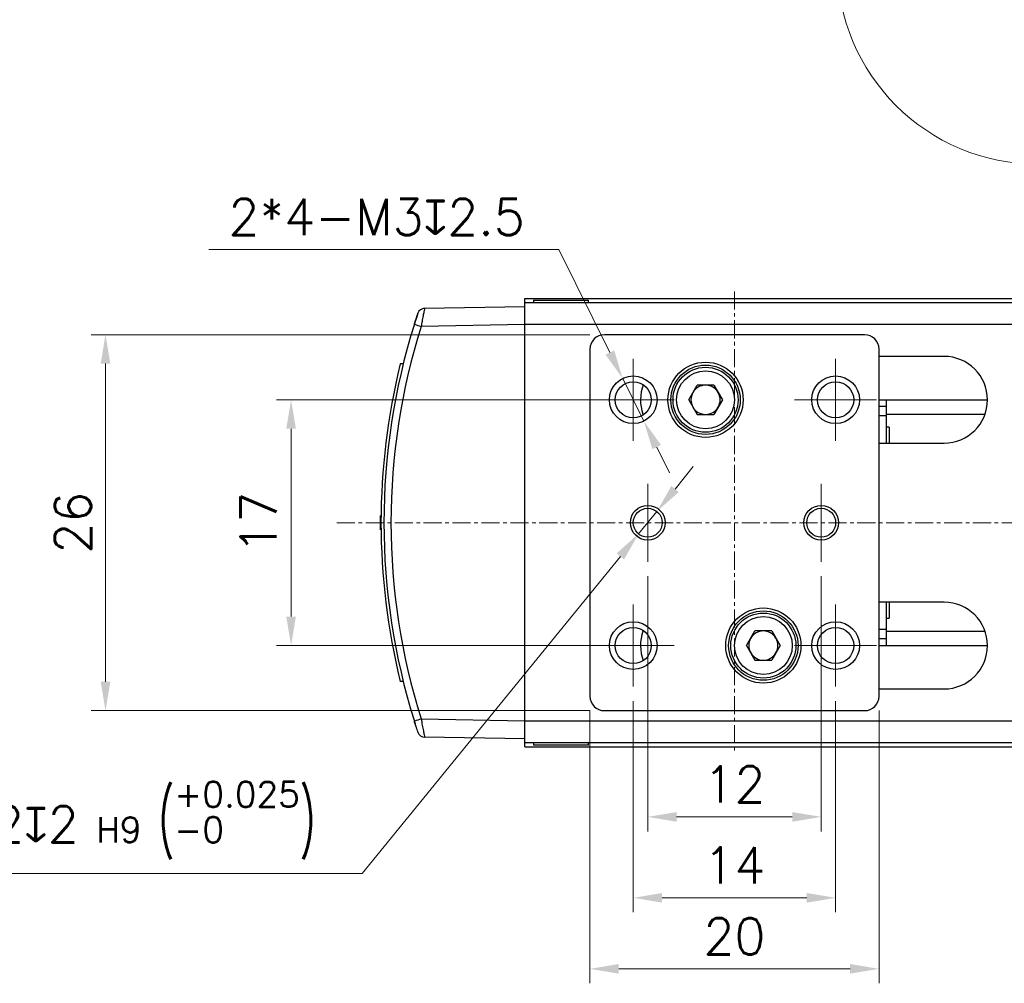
# Model space of a CAD drawing. Header units: inches. Extents: x 0 to 5655, y -2263 to 1330.
# Tile 134 of 231: x 3262 to 3330, y 152 to 219. Entities that reach past the tile are written whole.
import ezdxf

# ---------------------------------------------------------------- set-up
doc = ezdxf.new("R2010")
doc.units = ezdxf.units.IN
doc.header["$MEASUREMENT"] = 0
for name, pattern in [('AM_ISO08W050x2', [9, 6, -0.75, 1.5, -0.75]), ('CENTER', [2, 1.25, -0.25, 0.25, -0.25]), ('SLD-實線', [0])]:
    doc.linetypes.add(name, pattern=pattern)
for name, color, linetype, lineweight in [('AM_5', 3, 'Continuous', 15), ('AM_7', 4, 'CENTER', 15), ('AM_8', 1, 'Continuous', 15)]:
    doc.layers.add(name, color=color, linetype=linetype, lineweight=lineweight)
doc.styles.add('尺寸標註', font='romans.shx', dxfattribs={"bigfont": 'CHINESET.SHX'})
doc.dimstyles.new('複本 CNS2-1$0', dxfattribs={"dimtxt": 2.5, "dimasz": 2, "dimexe": 1, "dimexo": 1, "dimgap": 1, "dimtad": 1, "dimtoh": 1, "dimdsep": 46, "dimtxsty": '尺寸標註', "dimcen": 0, "dimclrd": 2, "dimclre": 2, "dimclrt": 3, "dimadec": 0, "dimazin": 2, "dimtp": 0.1, "dimtm": 0.1, "dimtfac": 0.71, "dimtmove": 0, "dimatfit": 0, "dimfxl": 0, "dimlwd": 13, "dimlwe": 13, "dimarcsym": 0})
doc.dimstyles.new('複本 CNS2-1$3', dxfattribs={"dimtxt": 2.5, "dimasz": 2, "dimexe": 1, "dimexo": 1, "dimgap": 1, "dimtad": 1, "dimtoh": 1, "dimdsep": 46, "dimtxsty": '尺寸標註', "dimcen": 0, "dimclrd": 2, "dimclre": 2, "dimclrt": 3, "dimadec": 0, "dimazin": 2, "dimtp": 0.1, "dimtm": 0.1, "dimtfac": 0.71, "dimtmove": 0, "dimatfit": 0, "dimfxl": 0, "dimlwd": 13, "dimlwe": 13, "dimarcsym": 0})

# ---------------------------------------------------------------- blocks, each defined once
blk = doc.blocks.new('*D609')
at = {"layer": 'AM_5', "color": 2, "lineweight": 13}
for p, q in [((3303.058, 192.226), (3279.388, 192.226)), ((3280.388, 190.226), (3280.388, 177.226)), ((3303.058, 175.226), (3279.388, 175.226))]:
    blk.add_line(p, q, dxfattribs=at)
at = {"layer": 'AM_5', "color": 2}
for points in [[(3280.054, 190.226), (3280.721, 190.226), (3280.388, 192.226)], [(3280.054, 177.226), (3280.721, 177.226), (3280.388, 175.226)]]:
    blk.add_solid(points, dxfattribs=at)
at = {"layer": 'Defpoints', "color": 0}
for p in [(3304.058, 192.226), (3280.388, 175.226), (3304.058, 175.226)]:
    blk.add_point(p, dxfattribs=at)
at = {"layer": 'AM_5', "color": 3, "insert": (3278.138, 183.726), "char_height": 2.5, "attachment_point": 5, "rotation": 90, "style": '尺寸標註'}
blk.add_mtext('17', dxfattribs=at)
blk = doc.blocks.new('*D555')
at = {"layer": 'AM_5', "color": 2, "lineweight": 13}
for p, q in [((3301.058, 196.726), (3266.55, 196.726)), ((3267.55, 172.726), (3267.55, 194.726)), ((3301.058, 170.726), (3266.55, 170.726))]:
    blk.add_line(p, q, dxfattribs=at)
at = {"layer": 'AM_5', "color": 2}
for points in [[(3267.217, 194.726), (3267.883, 194.726), (3267.55, 196.726)], [(3267.217, 172.726), (3267.883, 172.726), (3267.55, 170.726)]]:
    blk.add_solid(points, dxfattribs=at)
at = {"layer": 'Defpoints', "color": 0}
for p in [(3267.55, 196.726), (3302.058, 196.726), (3302.058, 170.726)]:
    blk.add_point(p, dxfattribs=at)
at = {"layer": 'AM_5', "color": 3, "insert": (3265.3, 183.726), "char_height": 2.5, "attachment_point": 5, "rotation": 90, "style": '尺寸標註'}
blk.add_mtext('26', dxfattribs=at)
blk = doc.blocks.new('*D556')
at = {"layer": 'AM_5', "color": 2, "lineweight": 13}
for p, q in [((3298.907, 202.622), (3274.693, 202.622)), ((3302.438, 195.496), (3298.907, 202.622)), ((3304.791, 190.747), (3303.326, 193.704)), ((3305.679, 188.955), (3306.567, 187.163))]:
    blk.add_line(p, q, dxfattribs=at)
at = {"layer": 'AM_5', "color": 2}
for points in [[(3302.737, 195.644), (3302.139, 195.348), (3303.326, 193.704)], [(3305.978, 189.103), (3305.38, 188.807), (3304.791, 190.747)]]:
    blk.add_solid(points, dxfattribs=at)
at = {"layer": 'Defpoints', "color": 0}
for p in [(3303.326, 193.704), (3304.791, 190.747)]:
    blk.add_point(p, dxfattribs=at)
at = {"layer": 'AM_5', "color": 3, "insert": (3286.3, 204.872), "char_height": 2.5, "attachment_point": 5, "style": '尺寸標註'}
blk.add_mtext('2*4-M3{\\Famgdt;x}2.5', dxfattribs=at)
blk = doc.blocks.new('*D557')
at = {"layer": 'AM_5', "color": 2, "lineweight": 13}
for p, q in [((3306.952, 186.053), (3308.214, 187.604)), ((3305.69, 184.501), (3304.427, 182.95)), ((3303.165, 181.398), (3285.315, 159.461)), ((3285.315, 159.461), (3246.577, 159.461))]:
    blk.add_line(p, q, dxfattribs=at)
at = {"layer": 'AM_5', "color": 2}
for points in [[(3306.693, 186.263), (3307.21, 185.842), (3305.69, 184.501)], [(3302.907, 181.609), (3303.424, 181.188), (3304.427, 182.95)]]:
    blk.add_solid(points, dxfattribs=at)
at = {"layer": 'Defpoints', "color": 0}
for p in [(3305.69, 184.501), (3304.427, 182.95)]:
    blk.add_point(p, dxfattribs=at)
at = {"layer": 'AM_5', "color": 3, "insert": (3265.446, 163.128), "char_height": 2.5, "attachment_point": 5, "style": '尺寸標註'}
blk.add_mtext('2*2-∅2{\\Famgdt;x}2{}{\\H0.7x;\\C3; H9 {\\H2x;\\W0.5;(}\\S+0.025^ -0;{\\H2x;\\W0.5;)}}', dxfattribs=at)
blk = doc.blocks.new('*D558')
at = {"layer": 'AM_5', "color": 2, "lineweight": 13}
for p, q in [((3305.058, 180.028), (3305.058, 162.376)), ((3317.058, 180.028), (3317.058, 162.376)), ((3307.058, 163.376), (3315.058, 163.376))]:
    blk.add_line(p, q, dxfattribs=at)
at = {"layer": 'AM_5', "color": 2}
for points in [[(3307.058, 163.71), (3307.058, 163.043), (3305.058, 163.376)], [(3315.058, 163.71), (3315.058, 163.043), (3317.058, 163.376)]]:
    blk.add_solid(points, dxfattribs=at)
at = {"layer": 'Defpoints', "color": 0}
for p in [(3305.058, 181.028), (3317.058, 181.028), (3317.058, 163.376)]:
    blk.add_point(p, dxfattribs=at)
at = {"layer": 'AM_5', "color": 3, "insert": (3311.058, 165.626), "char_height": 2.5, "attachment_point": 5, "style": '尺寸標註'}
blk.add_mtext('12', dxfattribs=at)
blk = doc.blocks.new('*D559')
at = {"layer": 'AM_5', "color": 2, "lineweight": 13}
for p, q in [((3304.058, 171.388), (3304.058, 156.778)), ((3318.058, 171.388), (3318.058, 156.778)), ((3306.058, 157.778), (3316.058, 157.778))]:
    blk.add_line(p, q, dxfattribs=at)
at = {"layer": 'AM_5', "color": 2}
for points in [[(3306.058, 158.111), (3306.058, 157.444), (3304.058, 157.778)], [(3316.058, 158.111), (3316.058, 157.444), (3318.058, 157.778)]]:
    blk.add_solid(points, dxfattribs=at)
at = {"layer": 'Defpoints', "color": 0}
for p in [(3304.058, 172.388), (3318.058, 172.388), (3318.058, 157.778)]:
    blk.add_point(p, dxfattribs=at)
at = {"layer": 'AM_5', "color": 3, "insert": (3311.058, 160.028), "char_height": 2.5, "attachment_point": 5, "style": '尺寸標註'}
blk.add_mtext('14', dxfattribs=at)
blk = doc.blocks.new('*D563')
at = {"layer": 'AM_5', "color": 2, "lineweight": 13}
for p, q in [((3301.058, 170.726), (3301.058, 151.865)), ((3321.058, 170.726), (3321.058, 151.865)), ((3303.058, 152.865), (3319.058, 152.865))]:
    blk.add_line(p, q, dxfattribs=at)
at = {"layer": 'AM_5', "color": 2}
for points in [[(3303.058, 153.199), (3303.058, 152.532), (3301.058, 152.865)], [(3319.058, 153.199), (3319.058, 152.532), (3321.058, 152.865)]]:
    blk.add_solid(points, dxfattribs=at)
at = {"layer": 'Defpoints', "color": 0}
for p in [(3301.058, 171.726), (3321.058, 171.726), (3321.058, 152.865)]:
    blk.add_point(p, dxfattribs=at)
at = {"layer": 'AM_5', "color": 3, "insert": (3311.058, 155.115), "char_height": 2.5, "attachment_point": 5, "style": '尺寸標註'}
blk.add_mtext('20', dxfattribs=at)

msp = doc.modelspace()

# ---------------------------------------------------------------- linework, layer by layer
at = {"color": 7, "linetype": 'SLD-實線', "lineweight": 25}
for p, q in [((3296.558, 199.226), (3368.558, 199.226)), ((3296.558, 198.926), (3296.558, 199.226)), ((3296.558, 197.426), (3296.558, 198.926)), ((3368.558, 198.926), (3296.558, 198.926)), ((3297.158, 199.126), (3297.158, 198.926)), ((3297.158, 199.126), (3300.958, 199.126)), ((3300.958, 198.926), (3300.958, 199.126)), ((3289.628, 198.555), (3296.558, 198.676)), ((3296.558, 197.426), (3289.384, 197.3)), ((3296.558, 170.026), (3296.558, 197.426)), ((3368.558, 197.426), (3296.558, 197.426)), ((3320.058, 196.726), (3302.058, 196.726)), ((3301.058, 195.726), (3301.058, 171.726)), ((3321.058, 171.726), (3321.058, 195.726)), ((3325.558, 195.226), (3321.058, 195.226)), ((3287.937, 194.693), (3287.936, 194.693)), ((3288.146, 194.706), (3287.939, 194.702)), ((3287.74, 192.911), (3287.74, 192.911)), ((3307.892, 192.226), (3308.475, 193.236)), ((3309.642, 193.236), (3308.475, 193.236)), ((3309.642, 193.236), (3310.225, 192.226)), ((3307.892, 192.226), (3308.475, 191.216)), ((3310.225, 192.226), (3309.642, 191.216)), ((3321.058, 192.226), (3328.558, 192.226)), ((3321.558, 192.226), (3321.558, 191.755)), ((3321.558, 191.755), (3321.558, 191.119)), ((3308.475, 191.216), (3309.642, 191.216)), ((3321.558, 191.119), (3321.558, 189.226)), ((3321.758, 190.326), (3321.558, 190.326)), ((3321.758, 190.325), (3321.758, 189.226)), ((3321.058, 189.226), (3325.558, 189.226)), ((3286.611, 184.186), (3286.608, 184.186)), ((3325.558, 178.226), (3321.058, 178.226)), ((3321.558, 178.226), (3321.558, 176.332)), ((3321.758, 178.226), (3321.758, 177.126)), ((3287.01, 177.66), (3287.01, 177.66)), ((3321.558, 177.126), (3321.758, 177.126)), ((3311.892, 175.226), (3312.475, 176.236)), ((3313.642, 176.236), (3312.475, 176.236)), ((3313.642, 176.236), (3314.225, 175.226)), ((3321.558, 176.332), (3321.558, 175.696)), ((3311.892, 175.226), (3312.475, 174.216)), ((3314.225, 175.226), (3313.642, 174.216)), ((3321.058, 175.226), (3328.558, 175.226)), ((3321.558, 175.696), (3321.558, 175.226)), ((3312.475, 174.216), (3313.642, 174.216)), ((3288.146, 172.745), (3287.939, 172.749)), ((3321.058, 172.226), (3325.558, 172.226)), ((3302.058, 170.726), (3320.058, 170.726)), ((3288.969, 169.831), (3288.969, 169.832)), ((3289.384, 170.151), (3296.558, 170.025)), ((3296.558, 170.026), (3368.558, 170.026)), ((3296.558, 168.526), (3296.558, 170.026)), ((3296.558, 168.776), (3289.628, 168.896)), ((3296.558, 168.526), (3368.558, 168.526)), ((3296.558, 168.226), (3296.558, 168.526)), ((3297.158, 168.526), (3297.158, 168.326)), ((3297.259, 168.326), (3297.158, 168.326)), ((3300.958, 168.326), (3297.259, 168.326)), ((3300.958, 168.326), (3300.958, 168.526)), ((3296.558, 168.226), (3368.558, 168.226))]:
    msp.add_line(p, q, dxfattribs=at)
at = {"color": 8, "linetype": 'SLD-實線', "lineweight": 25}
for p, q in [((3321.558, 191.755), (3321.058, 191.755)), ((3321.558, 191.119), (3321.058, 191.119)), ((3321.558, 191.226), (3328.387, 191.226)), ((3321.558, 176.332), (3321.058, 176.332)), ((3321.558, 176.226), (3328.387, 176.226)), ((3321.558, 175.696), (3321.058, 175.696))]:
    msp.add_line(p, q, dxfattribs=at)
at = {"color": 7, "linetype": 'SLD-實線', "lineweight": 25}
for centre, radius in [((3309.058, 192.226), 2.6), ((3309.058, 192.226), 2.4), ((3309.058, 192.226), 2.25), ((3309.058, 192.226), 2), ((3304.058, 192.226), 1.65), ((3304.058, 192.226), 1.25), ((3318.058, 192.226), 1.65), ((3318.058, 192.226), 1.25), ((3305.058, 183.726), 1.2), ((3305.058, 183.726), 1), ((3317.058, 183.726), 1.2), ((3317.058, 183.726), 1), ((3313.058, 175.226), 2.6), ((3313.058, 175.226), 2.4), ((3313.058, 175.226), 2.25), ((3313.058, 175.226), 2), ((3304.058, 175.226), 1.65), ((3304.058, 175.226), 1.25), ((3318.058, 175.226), 1.65), ((3318.058, 175.226), 1.25)]:
    msp.add_circle(centre, radius, dxfattribs=at)
for centre, radius, start, end in [((3332.558, 183.726), 45.75, 161.53861, 162.54245), ((3289.637, 198.055), 0.5, 91, 161.53861), ((3332.558, 183.726), 45.75, 162.54245, 197.45755), ((3332.55, 183.726), 45.25, 162.54245, 197.45755), ((3296.27, 219.602), 23.341, 251.6339, 252.84089), ((3302.058, 195.726), 1, 90, 180), ((3320.058, 195.726), 1, 0, 90), ((3325.558, 192.226), 3, 270, 90), ((3332.558, 183.726), 45.95, 166.17967, 193.82033), ((3307.558, 192.226), 3, 159.63587, 199.47122), ((3309.058, 192.226), 1.01, 90, 150), ((3309.058, 192.226), 1.01, 30, 90), ((3309.058, 192.226), 1.01, 150, 210), ((3309.058, 192.226), 1.01, 330, 30), ((3309.058, 192.226), 1.01, 210, 270), ((3309.058, 192.226), 1.01, 270, 330), ((3325.558, 175.226), 3, 270, 90), ((3307.558, 175.226), 3, 160.52878, 200.36413), ((3313.058, 175.226), 1.01, 150, 210), ((3313.058, 175.226), 1.01, 90, 150), ((3313.058, 175.226), 1.01, 30, 90), ((3313.058, 175.226), 1.01, 330, 30), ((3313.058, 175.226), 1.01, 210, 270), ((3313.058, 175.226), 1.01, 270, 330), ((3302.058, 171.726), 1, 180, 270), ((3320.058, 171.726), 1, 270, 0), ((3296.27, 147.849), 23.341, 107.15911, 108.3661), ((3332.558, 183.726), 45.75, 197.49566, 197.67949), ((3289.637, 169.396), 0.5, 198.46139, 269)]:
    msp.add_arc(centre, radius, start, end, dxfattribs=at)
for points, knots in [([(3288.916, 197.45), (3288.938, 197.521), (3288.987, 197.675), (3289.057, 197.891), (3289.115, 198.07), (3289.155, 198.19), (3289.16, 198.205), (3289.163, 198.213)], [0, 0, 0, 0, 0.183614, 0.398831, 0.602682, 0.801493, 1, 1, 1, 1]), ([(3289.628, 198.555), (3289.625, 198.542), (3289.618, 198.517), (3289.578, 198.321), (3289.52, 198.028), (3289.452, 197.672), (3289.405, 197.417), (3289.384, 197.3)], [0, 0, 0, 0, 0.202858, 0.404289, 0.60797, 0.820186, 1, 1, 1, 1]), ([(3289.163, 169.238), (3289.162, 169.24), (3289.16, 169.247), (3289.134, 169.325), (3289.077, 169.496), (3289, 169.733), (3288.944, 169.911), (3288.916, 170.001)], [0, 0, 0, 0, 0.104908, 0.315132, 0.538429, 0.76906, 1, 1, 1, 1]), ([(3289.384, 170.151), (3289.411, 170.003), (3289.465, 169.708), (3289.541, 169.319), (3289.597, 169.038), (3289.624, 168.911), (3289.627, 168.9), (3289.628, 168.896)], [0, 0, 0, 0, 0.226273, 0.45439, 0.678682, 0.892716, 1, 1, 1, 1])]:
    msp.add_open_spline(points, degree=3, knots=knots, dxfattribs=at)
at = {"layer": 'AM_7'}
for p, q in [((3311.058, 199.726), (3311.058, 167.726)), ((3283.558, 183.726), (3442.647, 183.726))]:
    msp.add_line(p, q, dxfattribs=at)
at = {"layer": 'AM_7', "linetype": 'AM_ISO08W050x2'}
for p, q in [((3304.058, 192.226), (3304.058, 195.063)), ((3318.058, 192.226), (3318.058, 195.063)), ((3304.058, 192.226), (3301.221, 192.226)), ((3304.058, 192.226), (3306.896, 192.226)), ((3304.058, 192.226), (3304.058, 189.388)), ((3318.058, 192.226), (3315.221, 192.226)), ((3318.058, 192.226), (3320.896, 192.226)), ((3318.058, 192.226), (3318.058, 189.388)), ((3305.058, 186.423), (3305.058, 181.028)), ((3317.058, 186.423), (3317.058, 181.028)), ((3304.058, 175.226), (3304.058, 178.063)), ((3318.058, 175.226), (3318.058, 178.063)), ((3304.058, 175.226), (3301.221, 175.226)), ((3304.058, 175.226), (3306.896, 175.226)), ((3304.058, 175.226), (3304.058, 172.388)), ((3318.058, 175.226), (3315.221, 175.226)), ((3318.058, 175.226), (3320.896, 175.226)), ((3318.058, 175.226), (3318.058, 172.388))]:
    msp.add_line(p, q, dxfattribs=at)
at = {"layer": 'AM_8'}
msp.add_line((3286.558, 184.226), (3286.558, 183.226), dxfattribs=at)
msp.add_circle((3332.058, 222.411), 13.895, dxfattribs=at)

# ---------------------------------------------------------------- dimensions: what is measured, and where the dimension line sits
at = {"layer": 'AM_5'}
for p1, p2, text, override, picture, middle in [((3304.791, 190.747), (3303.326, 193.704), '2*4-M3{\\Famgdt;x}2.5', {"dimdec": 1}, '*D556', (3286.3, 202.622)), ((3305.69, 184.501), (3304.427, 182.95), '2*2-<>{\\Famgdt;x}2{}{\\H0.7x;\\C3; H9 {\\H2x;\\W0.5;(}\\S+0.025^ -0;{\\H2x;\\W0.5;)}}', {"dimdec": 1, "dimtp": 0.1, "dimtm": 0.1, "dimtdec": 3, "dimtzin": 8}, '*D557', (3265.446, 159.461))]:
    dim = msp.add_diameter_dim_2p(p1=p1, p2=p2, text=text, dimstyle='複本 CNS2-1$3', override=override, dxfattribs=at)
    dim.commit()
    dim.dimension.update_dxf_attribs({"geometry": picture, "text_midpoint": middle, "dimtype": 163})
for base, p1, p2, picture, middle in [((3267.55, 196.726), (3302.058, 170.726), (3302.058, 196.726), '*D555', (3265.3, 183.726)), ((3280.388, 175.226), (3304.058, 192.226), (3304.058, 175.226), '*D609', (3278.138, 183.726))]:
    dim = msp.add_linear_dim(base=base, p1=p1, p2=p2, angle=90, dimstyle='複本 CNS2-1$0', override={"dimdec": 1}, dxfattribs=at)
    dim.commit()
    dim.dimension.update_dxf_attribs({"geometry": picture, "text_midpoint": middle})
for base, p1, p2, picture, middle in [((3317.058, 163.376), (3305.058, 181.028), (3317.058, 181.028), '*D558', (3311.058, 165.626)), ((3318.058, 157.778), (3304.058, 172.388), (3318.058, 172.388), '*D559', (3311.058, 160.028)), ((3321.058, 152.865), (3301.058, 171.726), (3321.058, 171.726), '*D563', (3311.058, 155.115))]:
    dim = msp.add_linear_dim(base=base, p1=p1, p2=p2, dimstyle='複本 CNS2-1$0', override={"dimdec": 1}, dxfattribs=at)
    dim.commit()
    dim.dimension.update_dxf_attribs({"geometry": picture, "text_midpoint": middle})

doc.saveas('drawing.dxf')
